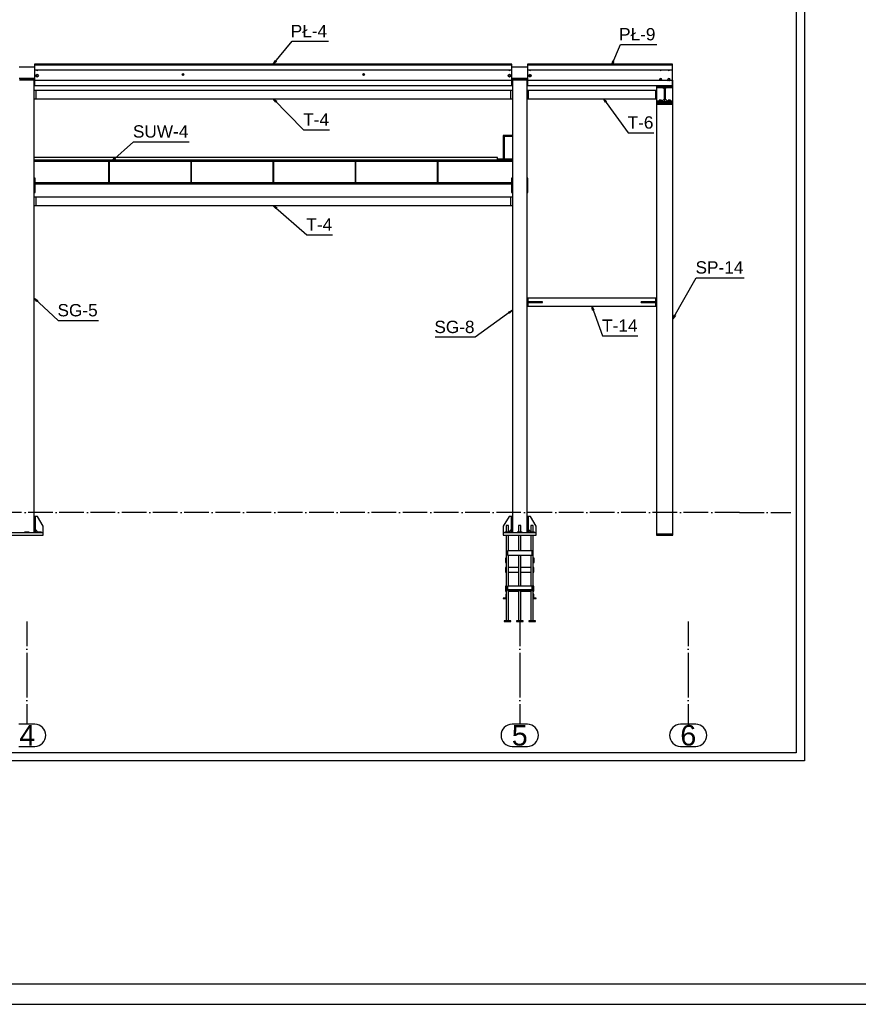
# Paper-space layout 'A0 Advance Steel' of a CAD drawing. Header units: millimetres. Extents: x -21 to 1320, y -7 to 928.
# Tile 5 of 134: x 411 to 615, y -7 to 233. Entities that reach past the tile are written whole.
import ezdxf

# ---------------------------------------------------------------- set-up
doc = ezdxf.new("R2010")
doc.units = ezdxf.units.MM
doc.linetypes.add('ACAD_ISO04W100', pattern=[30, 24, -3, 0, -3])
doc.layers.get('0').update_dxf_attribs({"linetype": 'CONTINUOUS'})
for name, color, linetype in [('AS_Belki', 145, 'CONTINUOUS'), ('AS_Blachy', 30, 'CONTINUOUS'), ('AS_Siatki', 72, 'CONTINUOUS'), ('AS_Sruby', 9, 'CONTINUOUS')]:
    doc.layers.add(name, color=color, linetype=linetype)
doc.styles.add('Arial', font='arial.ttf', dxfattribs={"height": 150})

psp = doc.layouts.new('A0 Advance Steel')

# ---------------------------------------------------------------- linework, layer by layer
at = {"color": 0, "linetype": 'ByBlock', "lineweight": -2}
for p, q in [((472.64, 222.02), (473.14, 222.9)), ((473.4, 222.69), (472.64, 222.02)), ((473.4, 222.69), (473.14, 222.9)), ((555.04, 221.87), (555.28, 222.85)), ((555.58, 222.72), (555.04, 221.87)), ((555.58, 222.72), (555.28, 222.85)), ((473.22, 212.79), (472.64, 213.62)), ((472.64, 213.62), (473.46, 213.02)), ((553.52, 212.71), (553.07, 213.62)), ((553.07, 213.62), (553.79, 212.91)), ((473.22, 212.79), (473.46, 213.02)), ((553.52, 212.71), (553.79, 212.91)), ((433.34, 198.41), (433.97, 199.2)), ((434.2, 198.95), (433.97, 199.2)), ((434.2, 198.95), (433.34, 198.41)), ((473.28, 186.86), (472.64, 187.64)), ((472.64, 187.64), (473.5, 187.11)), ((473.28, 186.86), (473.5, 187.11)), ((415.06, 164.23), (414.44, 165.04)), ((414.44, 165.04), (415.29, 164.48)), ((415.06, 164.23), (415.29, 164.48)), ((550.37, 162.1), (550.19, 163.09)), ((550.19, 163.09), (550.69, 162.21)), ((529.93, 161.66), (530.84, 162.12)), ((529.93, 161.66), (530.13, 161.39)), ((530.84, 162.12), (530.13, 161.39)), ((550.37, 162.1), (550.69, 162.21)), ((569.94, 160.01), (570.29, 160.96)), ((570.58, 160.8), (569.94, 160.01)), ((570.58, 160.8), (570.29, 160.96))]:
    psp.add_line(p, q, dxfattribs=at)
psp.add_lwpolyline([(1280.22, -6.93), (1280.22, 834.07), (-19.78, 834.07), (-19.78, -6.93), (1280.22, -6.93)])
psp.add_lwpolyline([(1275.22, -1.93), (1275.22, 829.07), (-4.78, 829.07), (-4.78, -1.93)], close=True)
at = {"color": 3, "ltscale": 0.25}
for points in [[(-4.66, 52.35), (-4.66, 255.95), (601.94, 255.95), (601.94, 52.35), (-4.66, 52.35)], [(-2.66, 54.35), (-2.66, 253.95), (599.94, 253.95), (599.94, 54.35), (-2.66, 54.35)]]:
    psp.add_lwpolyline(points, dxfattribs=at)
at = {"color": 7}
for points in [[(472.64, 222.02), (477.2, 227.61), (486.05, 227.61)], [(555.04, 221.87), (557.15, 226.84), (566, 226.84)], [(472.64, 213.62), (480.02, 206.06), (486.31, 206.06)], [(553.07, 213.62), (559, 205.34), (565.29, 205.34)], [(433.34, 198.41), (438.64, 203.16), (452.15, 203.16)], [(472.64, 187.64), (480.79, 180.48), (487.08, 180.48)], [(569.94, 160.01), (575.62, 170.04), (587.27, 170.04)], [(414.44, 165.04), (420.29, 159.62), (430.07, 159.62)], [(550.19, 163.09), (552.79, 155.86), (561.41, 155.86)], [(530.84, 162.12), (521.82, 155.55), (512.04, 155.55)]]:
    psp.add_lwpolyline(points, dxfattribs=at)
at = {"layer": 'AS_Belki', "linetype": 'Continuous', "ltscale": 0.25}
for p, q in [((530.74, 222.02), (414.54, 222.02)), ((414.54, 222.02), (414.54, 221.87)), ((414.54, 221.87), (530.74, 221.87)), ((414.54, 221.87), (414.54, 216.87)), ((414.54, 220.67), (530.74, 220.67)), ((530.74, 221.87), (530.74, 222.02)), ((530.74, 216.87), (530.74, 221.87)), ((569.84, 222.02), (534.54, 222.02)), ((534.54, 222.02), (534.54, 221.87)), ((534.54, 221.87), (569.84, 221.87)), ((534.54, 221.87), (534.54, 218.07)), ((534.54, 220.67), (569.84, 220.67)), ((569.84, 221.87), (569.84, 222.02)), ((569.84, 218.07), (569.84, 221.87)), ((450.46, 219.56), (450.51, 219.69)), ((450.48, 219.51), (450.46, 219.56)), ((450.48, 219.52), (450.46, 219.56)), ((450.48, 219.61), (450.48, 219.45)), ((450.51, 219.69), (450.64, 219.74)), ((450.64, 219.74), (450.77, 219.69)), ((450.77, 219.69), (450.82, 219.56)), ((450.8, 219.45), (450.8, 219.61)), ((450.82, 219.56), (450.8, 219.51)), ((450.82, 219.56), (450.8, 219.52)), ((494.46, 219.56), (494.51, 219.69)), ((494.48, 219.51), (494.46, 219.56)), ((494.48, 219.52), (494.46, 219.56)), ((494.48, 219.61), (494.48, 219.45)), ((494.51, 219.69), (494.64, 219.74)), ((494.64, 219.74), (494.77, 219.69)), ((494.77, 219.69), (494.82, 219.56)), ((494.8, 219.45), (494.8, 219.61)), ((494.82, 219.56), (494.8, 219.51)), ((494.82, 219.56), (494.8, 219.52)), ((414.44, 218.19), (410.84, 218.19)), ((414.44, 218.19), (414.44, 218.19)), ((414.44, 111.89), (414.44, 218.19)), ((530.74, 218.07), (414.54, 218.07)), ((414.54, 216.87), (530.74, 216.87)), ((534.44, 218.19), (530.84, 218.19)), ((530.84, 218.19), (530.84, 218.19)), ((530.84, 218.19), (530.84, 111.89)), ((534.44, 218.19), (534.44, 218.19)), ((534.44, 111.89), (534.44, 218.19)), ((569.84, 218.07), (534.54, 218.07)), ((534.54, 218.07), (534.54, 216.87)), ((534.54, 216.87), (569.84, 216.87)), ((565.94, 216.87), (565.94, 216.55)), ((565.94, 216.55), (569.94, 216.55)), ((565.94, 216.55), (565.94, 216.35)), ((565.94, 216.35), (567.87, 216.35)), ((567.87, 216.35), (567.87, 212.94)), ((568, 216.35), (569.94, 216.35)), ((568, 212.94), (568, 216.35)), ((569.94, 218.18), (569.84, 218.18)), ((569.84, 216.87), (569.84, 218.07)), ((569.94, 216.55), (569.94, 218.18)), ((569.94, 216.35), (569.94, 216.55)), ((530.48, 215.62), (414.8, 215.62)), ((414.8, 215.62), (414.8, 213.62)), ((414.8, 213.62), (530.48, 213.62)), ((530.48, 213.62), (530.48, 215.62)), ((565.75, 215.62), (534.7, 215.62)), ((534.7, 215.62), (534.7, 213.62)), ((534.7, 213.62), (565.75, 213.62)), ((565.75, 213.62), (565.75, 215.62)), ((567.87, 214.56), (567.85, 214.56)), ((568.04, 214.56), (568, 214.56)), ((565.94, 213.11), (565.94, 212.94)), ((565.94, 212.94), (567.87, 212.94)), ((565.94, 212.94), (565.94, 212.73)), ((565.94, 212.73), (569.94, 212.73)), ((565.94, 212.34), (565.94, 212.33)), ((569.94, 212.33), (565.94, 212.33)), ((565.94, 212.33), (565.94, 107.69)), ((568, 212.94), (569.94, 212.94)), ((569.94, 212.94), (569.94, 213.11)), ((569.94, 212.73), (569.94, 212.94)), ((569.94, 212.33), (569.94, 212.34)), ((569.94, 107.69), (569.94, 212.33)), ((528.64, 204.49), (528.64, 198.93)), ((528.92, 198.93), (528.92, 204.49)), ((530.84, 198.69), (414.44, 198.69)), ((414.44, 198.41), (530.84, 198.41)), ((530.64, 193.17), (414.64, 193.17)), ((414.64, 192.89), (530.64, 192.89)), ((530.48, 189.64), (414.8, 189.64)), ((414.8, 189.64), (414.8, 187.64)), ((530.48, 187.64), (530.48, 189.64)), ((414.8, 187.64), (530.48, 187.64)), ((565.78, 165.09), (534.6, 165.09)), ((534.6, 165.09), (534.6, 164.19)), ((534.6, 163.99), (534.6, 163.09)), ((534.6, 163.09), (565.78, 163.09)), ((565.78, 164.19), (562.18, 164.19)), ((562.18, 163.99), (562.18, 164.19)), ((562.18, 163.99), (565.78, 163.99)), ((565.78, 164.19), (565.78, 165.09)), ((565.78, 163.09), (565.78, 163.99)), ((529.36, 109.69), (529.34, 109.69)), ((529.34, 109.69), (529.34, 108.09)), ((529.43, 109.69), (529.36, 109.69)), ((529.53, 109.69), (529.43, 109.69)), ((529.64, 109.69), (529.53, 109.69)), ((529.75, 109.69), (529.64, 109.69)), ((529.85, 109.69), (529.75, 109.69)), ((529.92, 109.69), (529.85, 109.69)), ((529.94, 109.69), (529.92, 109.69)), ((529.94, 108.09), (529.94, 109.69)), ((532.36, 109.69), (532.34, 109.69)), ((532.34, 109.69), (532.34, 108.09)), ((532.43, 109.69), (532.36, 109.69)), ((532.53, 109.69), (532.43, 109.69)), ((532.64, 109.69), (532.53, 109.69)), ((532.75, 109.69), (532.64, 109.69)), ((532.85, 109.69), (532.75, 109.69)), ((532.92, 109.69), (532.85, 109.69)), ((532.94, 109.69), (532.92, 109.69)), ((532.94, 108.09), (532.94, 109.69)), ((535.36, 109.69), (535.34, 109.69)), ((535.34, 109.69), (535.34, 108.09)), ((535.43, 109.69), (535.36, 109.69)), ((535.53, 109.69), (535.43, 109.69)), ((535.64, 109.69), (535.53, 109.69)), ((535.75, 109.69), (535.64, 109.69)), ((535.85, 109.69), (535.75, 109.69)), ((535.92, 109.69), (535.85, 109.69)), ((535.94, 109.69), (535.92, 109.69)), ((535.94, 108.09), (535.94, 109.69)), ((529.34, 107.29), (529.34, 101.74)), ((529.94, 103.49), (529.94, 107.29)), ((532.34, 107.29), (532.34, 103.49)), ((532.94, 103.49), (532.94, 107.29)), ((535.34, 107.29), (535.34, 103.49)), ((535.94, 101.74), (535.94, 107.29)), ((565.94, 107.69), (569.94, 107.69)), ((529.94, 94.89), (529.94, 102.49)), ((532.34, 102.49), (532.34, 94.89)), ((532.94, 94.89), (532.94, 102.49)), ((535.34, 102.49), (535.34, 94.89)), ((529.34, 100.69), (529.34, 92.94)), ((535.94, 92.94), (535.94, 100.69)), ((529.94, 86.49), (529.94, 93.89)), ((532.34, 93.89), (532.34, 86.49)), ((532.94, 86.49), (532.94, 93.89)), ((535.34, 93.89), (535.34, 86.49)), ((529.34, 91.89), (529.34, 86.49)), ((535.94, 86.49), (535.94, 91.89))]:
    psp.add_line(p, q, dxfattribs=at)
at = {"layer": 'AS_Belki', "linetype": 'Continuous', "ltscale": 0.25, "extrusion": (3.62357e-11, -0.087156, 0.996195)}
psp.add_circle((450.64, 218.61, -19.13), 0.16, dxfattribs=at)
at = {"layer": 'AS_Belki', "linetype": 'Continuous', "ltscale": 0.25, "extrusion": (3.62073e-11, -0.087156, 0.996195)}
psp.add_circle((494.64, 218.61, -19.13), 0.16, dxfattribs=at)
at = {"layer": 'AS_Blachy', "linetype": 'Continuous', "ltscale": 0.25}
for p, q in [((414.54, 221.33), (410.74, 221.33)), ((412.74, 221.34), (412.54, 221.34)), ((412.54, 221.34), (412.54, 221.33)), ((412.74, 221.33), (412.74, 221.34)), ((534.54, 221.33), (530.74, 221.33)), ((532.74, 221.34), (532.54, 221.34)), ((532.54, 221.34), (532.54, 221.33)), ((532.74, 221.33), (532.74, 221.34)), ((410.74, 218.66), (414.54, 218.66)), ((414.44, 218.49), (410.84, 218.49)), ((414.44, 218.49), (414.44, 218.66)), ((414.44, 218.19), (414.44, 218.49)), ((530.74, 218.66), (534.54, 218.66)), ((530.84, 218.66), (530.84, 218.49)), ((534.44, 218.49), (530.84, 218.49)), ((530.84, 218.49), (530.84, 218.19)), ((534.44, 218.49), (534.44, 218.66)), ((534.44, 218.19), (534.44, 218.49)), ((410.84, 218.19), (414.44, 218.19)), ((530.84, 218.19), (534.44, 218.19)), ((565.94, 216.35), (565.94, 213.11)), ((566.38, 216.87), (566.38, 216.72)), ((566.38, 216.72), (569.5, 216.72)), ((567.49, 216.35), (567.84, 216)), ((567.84, 216.01), (567.5, 216.35)), ((567.85, 216.18), (567.68, 216.35)), ((567.84, 216), (567.84, 216.01)), ((567.84, 213.6), (567.84, 216)), ((567.85, 213.8), (567.85, 216.18)), ((568.04, 216), (568.39, 216.35)), ((568.38, 216.35), (568.04, 216.01)), ((568.04, 216.01), (568.04, 216)), ((568.04, 216), (568.04, 213.6)), ((569.5, 216.72), (569.5, 216.87)), ((569.94, 213.11), (569.94, 216.35)), ((414.8, 215.62), (414.44, 215.62)), ((414.44, 213.62), (414.8, 213.62)), ((530.84, 215.62), (530.48, 215.62)), ((530.48, 213.62), (530.84, 213.62)), ((534.7, 215.62), (534.44, 215.62)), ((534.44, 213.62), (534.7, 213.62)), ((565.94, 215.62), (565.75, 215.62)), ((565.75, 213.62), (565.94, 213.62)), ((567.34, 213.11), (567.84, 213.6)), ((567.84, 213.79), (567.85, 213.8)), ((568.04, 213.6), (568.54, 213.11)), ((565.94, 213.11), (566.57, 213.11)), ((565.94, 212.73), (565.94, 212.34)), ((565.94, 212.34), (569.94, 212.34)), ((567.11, 213.11), (567.34, 213.11)), ((568.54, 213.11), (568.77, 213.11)), ((569.31, 213.11), (569.94, 213.11)), ((569.94, 212.34), (569.94, 212.73)), ((530.84, 204.69), (528.64, 204.69)), ((528.64, 204.69), (528.64, 204.49)), ((528.64, 204.49), (530.84, 204.49)), ((527.24, 199.29), (414.44, 199.29)), ((527.24, 198.93), (527.24, 199.29)), ((432.54, 198.41), (432.54, 193.17)), ((432.74, 193.17), (432.74, 198.41)), ((452.54, 198.41), (452.54, 193.17)), ((452.74, 193.17), (452.74, 198.41)), ((472.54, 198.41), (472.54, 193.17)), ((472.74, 193.17), (472.74, 198.41)), ((492.54, 198.41), (492.54, 193.17)), ((492.74, 193.17), (492.74, 198.41)), ((512.54, 198.41), (512.54, 193.17)), ((512.74, 193.17), (512.74, 198.41)), ((530.84, 198.93), (527.24, 198.93)), ((527.24, 198.69), (527.24, 198.93)), ((414.64, 194.25), (414.44, 194.25)), ((414.64, 193.25), (414.64, 194.25)), ((530.84, 194.25), (530.64, 194.25)), ((530.64, 194.25), (530.64, 193.25)), ((534.64, 194.25), (534.44, 194.25)), ((534.64, 193.25), (534.64, 194.25)), ((414.44, 193.25), (414.64, 193.25)), ((414.64, 191.75), (414.64, 193.25)), ((530.64, 193.25), (530.84, 193.25)), ((530.64, 193.25), (530.64, 191.75)), ((534.44, 193.25), (534.64, 193.25)), ((534.64, 191.75), (534.64, 193.25)), ((414.44, 191.75), (414.64, 191.75)), ((414.44, 190.75), (414.64, 190.75)), ((414.8, 189.64), (414.44, 189.64)), ((414.64, 190.75), (414.64, 191.75)), ((530.84, 189.64), (530.48, 189.64)), ((530.64, 191.75), (530.84, 191.75)), ((530.64, 191.75), (530.64, 190.75)), ((530.64, 190.75), (530.84, 190.75)), ((534.44, 191.75), (534.64, 191.75)), ((534.44, 190.75), (534.64, 190.75)), ((534.64, 190.75), (534.64, 191.75)), ((414.44, 187.64), (414.8, 187.64)), ((530.48, 187.64), (530.84, 187.64)), ((538.2, 164.19), (534.44, 164.19)), ((534.44, 163.99), (538.2, 163.99)), ((538.2, 163.99), (538.2, 164.19)), ((565.94, 164.19), (565.78, 164.19)), ((565.78, 163.99), (565.94, 163.99)), ((414.74, 111.89), (414.44, 111.89)), ((414.44, 109.49), (414.44, 111.89)), ((414.74, 109.49), (414.74, 111.89)), ((415.24, 111.89), (414.74, 111.89)), ((416.64, 109.49), (415.24, 111.89)), ((530.04, 111.89), (528.64, 109.49)), ((530.54, 111.89), (530.04, 111.89)), ((530.84, 111.89), (530.54, 111.89)), ((530.54, 111.89), (530.54, 109.49)), ((530.84, 111.89), (530.84, 109.49)), ((534.74, 111.89), (534.44, 111.89)), ((534.44, 109.49), (534.44, 111.89)), ((534.74, 109.49), (534.74, 111.89)), ((535.24, 111.89), (534.74, 111.89)), ((536.64, 109.49), (535.24, 111.89)), ((413.24, 108.09), (412.04, 108.09)), ((412.04, 108.09), (412.04, 107.89)), ((413.24, 107.89), (413.24, 108.09)), ((414.44, 109.49), (414.74, 109.49)), ((414.44, 107.89), (414.44, 109.49)), ((414.74, 107.89), (414.74, 109.49)), ((414.74, 108.59), (415.24, 108.09)), ((416.24, 108.09), (415.04, 108.09)), ((415.04, 108.09), (415.04, 107.89)), ((416.24, 107.89), (416.24, 108.09)), ((416.64, 107.89), (416.64, 109.49)), ((528.64, 109.49), (528.64, 107.89)), ((530.24, 108.09), (529.04, 108.09)), ((529.04, 108.09), (529.04, 107.89)), ((530.04, 108.09), (530.54, 108.59)), ((530.24, 107.89), (530.24, 108.09)), ((530.54, 109.49), (530.84, 109.49)), ((530.54, 109.49), (530.54, 107.89)), ((530.84, 109.49), (530.84, 107.89)), ((533.24, 108.09), (532.04, 108.09)), ((532.04, 108.09), (532.04, 107.89)), ((533.24, 107.89), (533.24, 108.09)), ((534.44, 109.49), (534.74, 109.49)), ((534.44, 107.89), (534.44, 109.49)), ((534.74, 107.89), (534.74, 109.49)), ((534.74, 108.59), (535.24, 108.09)), ((536.24, 108.09), (535.04, 108.09)), ((535.04, 108.09), (535.04, 107.89)), ((536.24, 107.89), (536.24, 108.09)), ((536.64, 107.89), (536.64, 109.49)), ((416.64, 107.89), (408.64, 107.89)), ((408.64, 107.29), (416.64, 107.29)), ((416.64, 107.29), (416.64, 107.89)), ((536.64, 107.89), (528.64, 107.89)), ((528.64, 107.89), (528.64, 107.29)), ((528.64, 107.29), (536.64, 107.29)), ((536.64, 107.29), (536.64, 107.89)), ((565.94, 107.69), (565.94, 107.29)), ((565.94, 107.29), (569.94, 107.29)), ((569.94, 107.29), (569.94, 107.69)), ((535.64, 103.49), (529.64, 103.49)), ((529.64, 103.49), (529.64, 102.49)), ((535.64, 102.49), (535.64, 103.49)), ((529.34, 101.74), (529.14, 101.74)), ((529.14, 101.74), (529.14, 100.69)), ((529.34, 101.74), (529.34, 100.69)), ((529.64, 102.49), (535.64, 102.49)), ((536.14, 101.74), (535.94, 101.74)), ((535.94, 100.69), (535.94, 101.74)), ((536.14, 100.69), (536.14, 101.74)), ((529.14, 100.69), (529.34, 100.69)), ((529.27, 99.49), (529.17, 99.49)), ((529.17, 99.49), (529.17, 98.29)), ((529.34, 99.49), (529.27, 99.49)), ((529.27, 98.29), (529.27, 99.49)), ((532.34, 99.49), (529.94, 99.49)), ((535.34, 99.49), (532.94, 99.49)), ((535.94, 100.69), (536.14, 100.69)), ((536.09, 99.49), (535.94, 99.49)), ((536.09, 98.29), (536.09, 99.49)), ((529.17, 98.29), (529.27, 98.29)), ((529.27, 98.29), (529.34, 98.29)), ((529.94, 98.29), (532.34, 98.29)), ((532.94, 98.29), (535.34, 98.29)), ((535.94, 98.29), (536.09, 98.29)), ((529.34, 94.89), (529.17, 94.89)), ((529.17, 94.89), (529.17, 93.69)), ((529.17, 93.69), (529.34, 93.69)), ((535.64, 94.89), (529.64, 94.89)), ((529.64, 94.89), (529.64, 94.01)), ((535.64, 94.01), (529.64, 94.01)), ((529.64, 94.01), (529.64, 93.89)), ((529.64, 93.89), (535.64, 93.89)), ((529.94, 93.69), (532.34, 93.69)), ((532.94, 93.69), (535.34, 93.69)), ((535.64, 94.01), (535.64, 94.89)), ((535.64, 93.89), (535.64, 94.01)), ((535.99, 94.89), (535.94, 94.89)), ((535.94, 93.69), (535.99, 93.69)), ((536.09, 94.89), (535.99, 94.89)), ((535.99, 94.89), (535.99, 93.69)), ((535.99, 93.69), (536.09, 93.69)), ((536.09, 93.69), (536.09, 94.89)), ((529.22, 92.01), (528.62, 92.01)), ((528.62, 92.01), (528.62, 91.89)), ((528.62, 91.89), (529.22, 91.89)), ((529.34, 92.94), (529.22, 92.94)), ((529.22, 92.94), (529.22, 92.01)), ((529.22, 92.01), (529.22, 91.89)), ((529.22, 91.89), (529.34, 91.89)), ((529.34, 92.94), (529.34, 91.89)), ((536.06, 92.94), (535.94, 92.94)), ((535.94, 91.89), (535.94, 92.94)), ((535.94, 91.89), (536.06, 91.89)), ((536.06, 92.01), (536.06, 92.94)), ((536.66, 92.01), (536.06, 92.01)), ((536.06, 91.89), (536.06, 92.01)), ((536.06, 91.89), (536.66, 91.89)), ((536.66, 91.89), (536.66, 92.01)), ((530.44, 86.49), (528.84, 86.49)), ((528.84, 86.49), (528.84, 86.29)), ((530.44, 86.29), (530.44, 86.49)), ((533.44, 86.49), (531.84, 86.49)), ((531.84, 86.49), (531.84, 86.29)), ((533.44, 86.29), (533.44, 86.49)), ((536.44, 86.49), (534.84, 86.49)), ((534.84, 86.49), (534.84, 86.29)), ((536.44, 86.29), (536.44, 86.49)), ((528.84, 86.29), (530.44, 86.29)), ((531.84, 86.29), (533.44, 86.29)), ((534.84, 86.29), (536.44, 86.29))]:
    psp.add_line(p, q, dxfattribs=at)
at = {"layer": 'AS_Siatki', "color": 20, "linetype": 'ACAD_ISO04W100', "ltscale": 0.25}
for p, q in [((586.14, 112.89), (11.14, 112.89)), ((412.64, 112.89), (412.64, 112.89)), ((532.64, 112.89), (532.64, 112.89)), ((573.64, 112.89), (573.64, 112.89)), ((586.14, 112.89), (586.14, 112.89)), ((586.14, 112.89), (598.64, 112.89)), ((412.64, 86.29), (412.64, 73.79)), ((532.64, 86.29), (532.64, 73.79)), ((573.64, 86.29), (573.64, 73.79)), ((412.64, 73.79), (412.64, 73.79)), ((412.64, 73.79), (412.64, 61.29)), ((532.64, 73.79), (532.64, 73.79)), ((532.64, 73.79), (532.64, 61.29)), ((573.64, 73.79), (573.64, 73.79)), ((573.64, 73.79), (573.64, 61.29))]:
    psp.add_line(p, q, dxfattribs=at)
at = {"layer": 'AS_Siatki', "color": 20, "linetype": 'Continuous', "ltscale": 0.25}
for p, q in [((414.57, 61.29), (410.71, 61.29)), ((534.5, 61.29), (530.78, 61.29)), ((575.49, 61.29), (571.79, 61.29)), ((410.71, 55.89), (414.57, 55.89)), ((530.78, 55.89), (534.5, 55.89)), ((571.79, 55.89), (575.49, 55.89))]:
    psp.add_line(p, q, dxfattribs=at)
for centre, start, end in [((414.57, 58.59), 270, 90), ((530.78, 58.59), 90, 270), ((534.5, 58.59), 270, 90), ((571.79, 58.59), 90, 270), ((575.49, 58.59), 270, 90)]:
    psp.add_arc(centre, 2.7, start, end, dxfattribs=at)
at = {"layer": 'AS_Sruby', "linetype": 'Continuous', "ltscale": 0.25}
for p, q in [((414.96, 220.67), (415.14, 220.56)), ((415.14, 220.56), (415.32, 220.67)), ((529.96, 220.67), (530.14, 220.56)), ((530.14, 220.56), (530.32, 220.67)), ((534.96, 220.67), (535.14, 220.56)), ((535.14, 220.56), (535.32, 220.67)), ((566.76, 220.67), (566.94, 220.56)), ((566.94, 220.56), (567.12, 220.67)), ((568.76, 220.67), (568.94, 220.56)), ((568.94, 220.56), (569.12, 220.67)), ((415.14, 219.51), (414.91, 219.37)), ((414.91, 219.37), (414.91, 219.1)), ((414.91, 219.1), (415.14, 218.97)), ((415.37, 219.37), (415.14, 219.51)), ((415.14, 218.97), (415.37, 219.1)), ((415.37, 219.1), (415.37, 219.37)), ((530.14, 219.51), (529.91, 219.37)), ((529.91, 219.37), (529.91, 219.1)), ((529.91, 219.1), (530.14, 218.97)), ((530.37, 219.37), (530.14, 219.51)), ((530.14, 218.97), (530.37, 219.1)), ((530.37, 219.1), (530.37, 219.37)), ((535.14, 219.51), (534.91, 219.37)), ((534.91, 219.37), (534.91, 219.1)), ((534.91, 219.1), (535.14, 218.97)), ((535.37, 219.37), (535.14, 219.51)), ((535.14, 218.97), (535.37, 219.1)), ((535.37, 219.1), (535.37, 219.37)), ((566.94, 218.51), (566.71, 218.37)), ((566.71, 218.37), (566.71, 218.1)), ((567.17, 218.37), (566.94, 218.51)), ((567.17, 218.1), (567.17, 218.37)), ((568.94, 218.51), (568.71, 218.37)), ((568.71, 218.37), (568.71, 218.1)), ((569.17, 218.37), (568.94, 218.51)), ((569.17, 218.1), (569.17, 218.37)), ((566.71, 218.1), (566.77, 218.07)), ((567.11, 218.07), (567.17, 218.1)), ((568.71, 218.1), (568.77, 218.07)), ((569.11, 218.07), (569.17, 218.1)), ((566.54, 213.05), (566.54, 212.99)), ((566.71, 213.27), (566.57, 213.25)), ((566.71, 213.23), (566.57, 213.25)), ((566.57, 213.25), (566.57, 213.05)), ((566.57, 213.05), (566.71, 213.03)), ((566.97, 213.27), (566.71, 213.27)), ((566.97, 213.23), (566.71, 213.23)), ((566.71, 213.03), (566.71, 213.23)), ((566.71, 213.03), (566.97, 213.03)), ((567.11, 213.25), (566.97, 213.27)), ((567.11, 213.25), (566.97, 213.23)), ((566.97, 213.23), (566.97, 213.03)), ((566.97, 213.03), (567.11, 213.05)), ((567.11, 213.05), (567.11, 213.25)), ((567.14, 212.99), (567.14, 213.05)), ((568.74, 213.05), (568.74, 212.99)), ((568.91, 213.27), (568.77, 213.25)), ((568.91, 213.23), (568.77, 213.25)), ((568.77, 213.25), (568.77, 213.05)), ((568.77, 213.05), (568.91, 213.03)), ((569.17, 213.27), (568.91, 213.27)), ((569.17, 213.23), (568.91, 213.23)), ((568.91, 213.03), (568.91, 213.23)), ((568.91, 213.03), (569.17, 213.03)), ((569.31, 213.25), (569.17, 213.27)), ((569.31, 213.25), (569.17, 213.23)), ((569.17, 213.23), (569.17, 213.03)), ((569.17, 213.03), (569.31, 213.05)), ((569.31, 213.05), (569.31, 213.25)), ((569.34, 212.99), (569.34, 213.05))]:
    psp.add_line(p, q, dxfattribs=at)
for centre in [(415.14, 219.24), (530.14, 219.24), (535.14, 219.24)]:
    psp.add_circle(centre, 0.3, dxfattribs=at)
for centre, start, end in [((415.14, 220.83), 213.038, 326.962), ((530.14, 220.83), 213.038, 326.962), ((535.14, 220.83), 213.038, 326.962), ((566.94, 220.83), 213.038, 326.962), ((568.94, 220.83), 213.038, 326.962), ((566.94, 218.24), 325.7431, 214.2568), ((568.94, 218.24), 325.7432, 214.2569)]:
    psp.add_arc(centre, 0.3, start, end, dxfattribs=at)
at = {"layer": 'AS_Sruby', "linetype": 'Continuous', "ltscale": 0.25, "extrusion": (6.10628e-14, 0.996195, 0.087156)}
psp.add_arc((-566.84, -18.57, 212.24), 0.3, 333.5833, 206.4167, dxfattribs=at)
at = {"layer": 'AS_Sruby', "linetype": 'Continuous', "ltscale": 0.25, "extrusion": (1.65141e-16, 0.996195, 0.087156)}
for centre, start, end in [((-566.84, -18.56, 212.18), 0, 180), ((-569.04, -18.57, 212.24), 333.5833, 206.4167)]:
    psp.add_arc(centre, 0.3, start, end, dxfattribs=at)
at = {"layer": 'AS_Sruby', "linetype": 'Continuous', "ltscale": 0.25, "extrusion": (-6.07325e-14, 0.996195, 0.087156)}
psp.add_arc((-569.04, -18.56, 212.18), 0.3, 0, 180, dxfattribs=at)

# ---------------------------------------------------------------- texts
at = {"color": 7, "style": 'Arial'}
for s, p in [('PŁ-4', (476.88, 228.61)), ('PŁ-9', (556.82, 227.84)), ('T-4', (479.92, 207.06)), ('T-6', (558.9, 206.34)), ('SUW-4', (438.46, 204.16)), ('T-4', (480.69, 181.48)), ('SP-14', (575.43, 171.04)), ('SG-5', (420.1, 160.62)), ('SG-8', (511.85, 156.55)), ('T-14', (552.69, 156.86))]:
    psp.add_text(s, height=3, dxfattribs=at).set_placement(p)
at = {"layer": 'AS_Siatki', "color": 20, "style": 'Arial'}
for s, p in [('4', (410.82, 56.09)), ('5', (530.69, 56.09)), ('6', (571.73, 56.09))]:
    psp.add_text(s, height=5, dxfattribs=at).set_placement(p)

doc.saveas('drawing.dxf')
